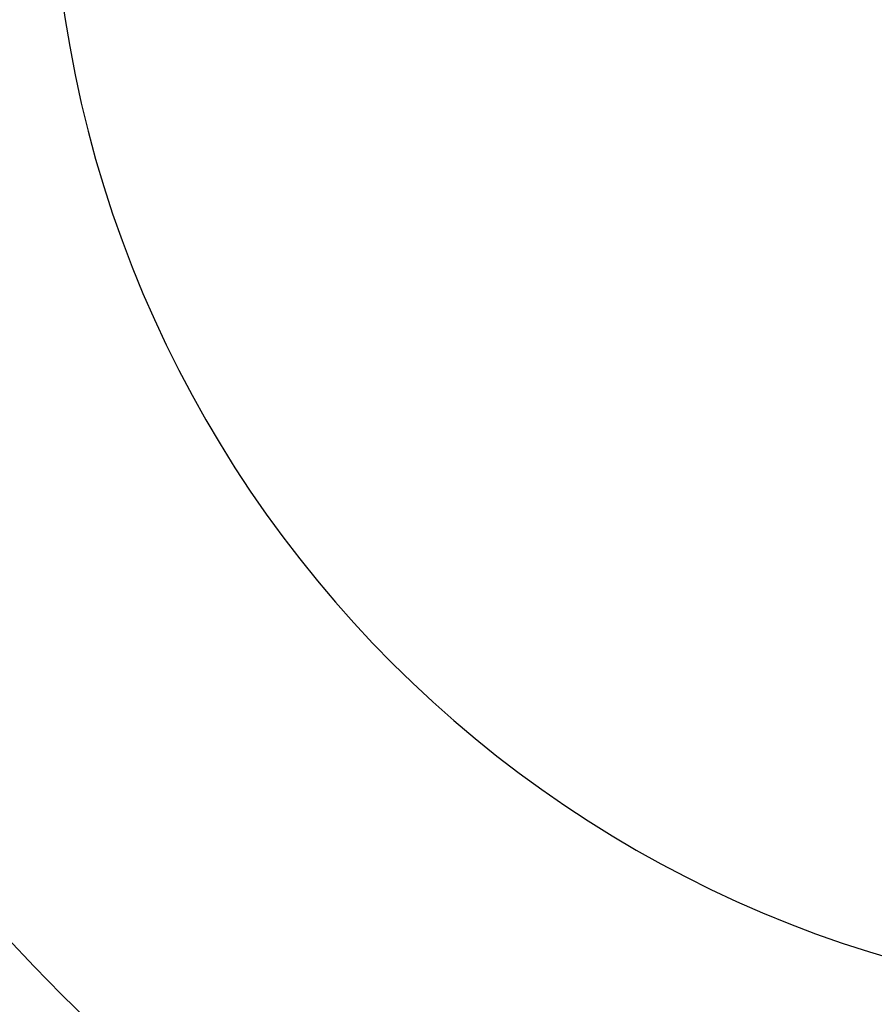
# Model space of a CAD drawing. Header units: millimetres. Extents: x 18 to 610, y -123 to 280.
# Tile 5 of 83: x 120 to 140, y 107 to 130. Entities that reach past the tile are written whole.
import ezdxf

# ---------------------------------------------------------------- set-up
doc = ezdxf.new("R2010")
doc.units = ezdxf.units.MM
doc.linetypes.add('SOLID', pattern=[0])

# ---------------------------------------------------------------- blocks, each defined once
blk = doc.blocks.new('BlockOfViews_9')
at = {"linetype": 'SOLID', "lineweight": 30}
for centre, radius, start, end in [((148.245, 134.181, 118.5), 46, 90.0005, 269.9995), ((148.245, 134.181, 118.5), 46, 90, 270), ((148.245, 134.181, 116), 42.5, 90, 270), ((148.245, 134.181, 80.5), 38, 90, 270), ((148.245, 134.181, 72.868), 27.1, 180, 270)]:
    blk.add_arc(centre, radius, start, end, dxfattribs=at)
at = {"linetype": 'SOLID', "lineweight": 30, "extrusion": (-3.6469e-09, -3.32507e-09, 1)}
blk.add_arc((129.905, 111.58, 49.017), 48.059, 180.0839, 267.5409, dxfattribs=at)
at = {"linetype": 'SOLID', "lineweight": 30, "extrusion": (1.04113e-10, -7.54135e-10, -1)}
blk.add_arc((-129.841, 111.516, -48.1), 41.996, 272.726, 359.9939, dxfattribs=at)

msp = doc.modelspace()

# ---------------------------------------------------------------- block references
msp.add_blockref('BlockOfViews_9', (0, 0))

doc.saveas('drawing.dxf')
